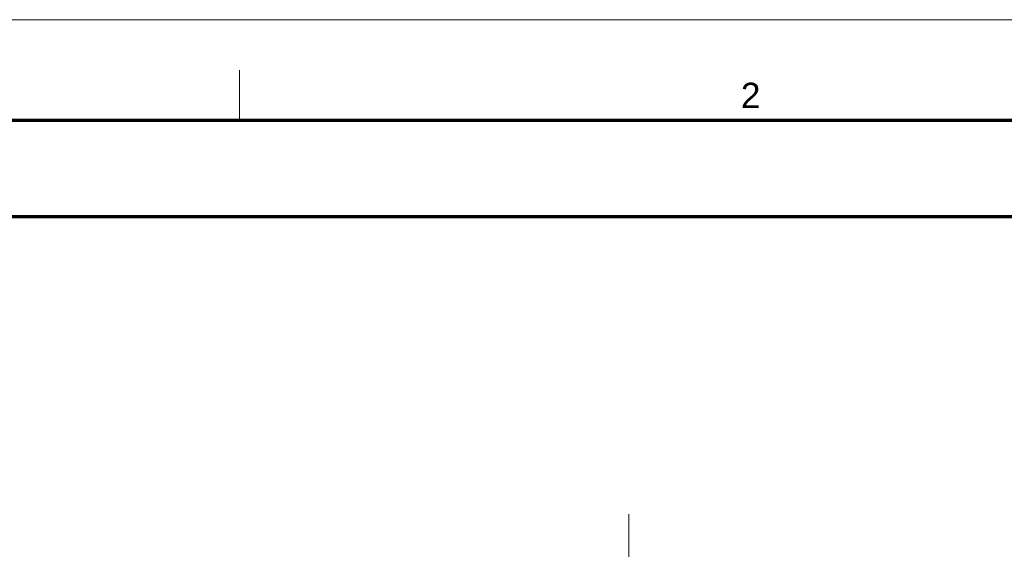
# Model space of a CAD drawing. Header units: millimetres. Extents: x 0 to 841, y 0 to 594.
# Tile 247 of 256: x 100 to 197, y 542 to 594. Entities that reach past the tile are written whole.
import ezdxf
from ezdxf.enums import TextEntityAlignment as Align

# ---------------------------------------------------------------- set-up
doc = ezdxf.new("R2010")
doc.units = ezdxf.units.MM
doc.linetypes.add('EJE', pattern=[22, 14, -3, 2, -3])
for name, color, linetype, lineweight in [('EJE', 7, 'EJE', 18), ('FINA', 7, 'CONTINUOUS', 18), ('MARCO', 7, 'CONTINUOUS', 70), ('TXT', 7, 'CONTINUOUS', 25)]:
    doc.layers.add(name, color=color, linetype=linetype, lineweight=lineweight)
doc.styles.add('STD', font='LiberationSans-Regular.ttf')

msp = doc.modelspace()

# ---------------------------------------------------------------- linework, layer by layer
at = {"layer": 'EJE'}
msp.add_line((160, 335), (160, 545), dxfattribs=at)
at = {"layer": 'FINA'}
msp.add_line((121.375, 584), (121.375, 589), dxfattribs=at)
msp.add_lwpolyline([(0, 0), (841, 0), (841, 594), (0, 594)], close=True, dxfattribs=at)
at = {"layer": 'MARCO'}
for points in [[(20, 10), (831, 10), (831, 584), (20, 584)], [(20, 574.5), (831, 574.5), (831, 584), (20, 584)]]:
    msp.add_lwpolyline(points, close=True, dxfattribs=at)

# ---------------------------------------------------------------- texts
at = {"layer": 'TXT', "style": 'STD'}
msp.add_text('2', height=2.5, dxfattribs=at).set_placement((172.062, 586.5), align=Align.MIDDLE_CENTER)

doc.saveas('drawing.dxf')
